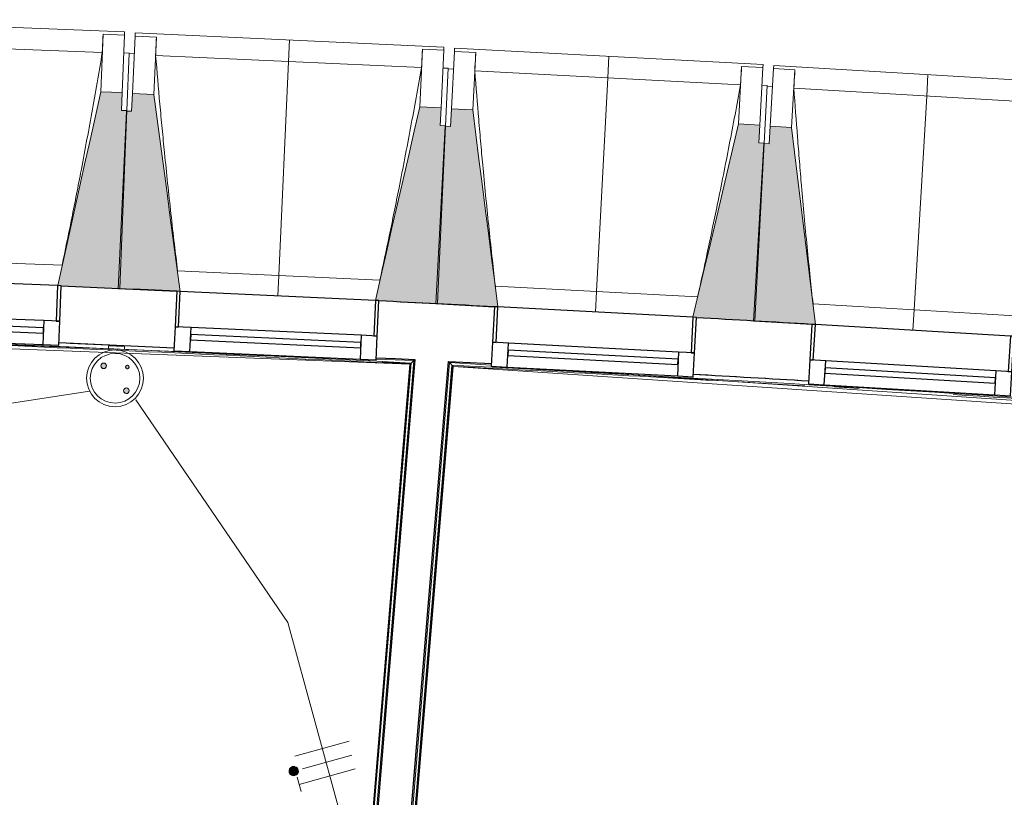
# Model space of a CAD drawing. Header units: millimetres. Extents: x -2845 to 74565, y -36590 to 13748.
# Tile 49 of 53: x 37660 to 40433, y -15666 to -13477. Entities that reach past the tile are written whole.
import ezdxf

# ---------------------------------------------------------------- set-up
doc = ezdxf.new("R2010")
doc.units = ezdxf.units.MM
for name, color, linetype, lineweight in [('A-DETL-GENF', 7, 'Continuous', 18), ('A-FLOR-HRAL', 7, 'Continuous', 18), ('A-GENM', 7, 'Continuous', 18), ('A-GLAZ', 7, 'Continuous', 25), ('A-WALL', 7, 'Continuous', 25), ('CABLES', 7, 'Continuous', 18), ('I-WALL', 7, 'Continuous', 25), ('INSTAL ELECTRIQUE', 7, 'Continuous', 18), ('S-BEAM', 7, 'Continuous', 18)]:
    doc.layers.add(name, color=color, linetype=linetype, lineweight=lineweight)

# ---------------------------------------------------------------- blocks, each defined once
blk = doc.blocks.new('20_MUR PREFA_01 - Type 1-3119337-2021_015_1111_DCE_1_50_N0 FINI_CFO_PCN')
at = {"layer": 'A-GENM'}
for p, q in [((0, 722.1), (0, 661.4)), ((0, 661.4), (0, 58.5)), ((0, 0.7), (0, 58.5))]:
    blk.add_line(p, q, dxfattribs=at)
blk = doc.blocks.new('B02_DC_STR_rvt-1-2021_015_1111_DCE_1_50_N0 FINI_CFO_PCN')
at = {"layer": 'S-BEAM', "lineweight": 5, "true_color": 0x787878}
for points in [[(-15227.6, -14232.9), (-15207.8, -13732.4), (-15222.8, -13731.8), (-15220.8, -13681.8), (-15280.8, -13679.5), (-15402.3, -14225.3), (-15392.4, -14225.7), (-15392.4, -14226.4), (-15341.6, -14228.4)], [(-15067.1, -14241.8), (-15067.1, -14241.1), (-15057.3, -14241.1), (-15131.7, -13687.4), (-15191.7, -13684.6), (-15194, -13734.5), (-15208.9, -13733.9), (-15231.9, -14234.2), (-15071.7, -14241.6)], [(-14332.9, -14275.6), (-14309.9, -13775.2), (-14324.9, -13774.5), (-14322.6, -13724.5), (-14382.5, -13721.8), (-14507.6, -14266.8), (-14497.7, -14267.3), (-14497.7, -14268), (-14390.9, -14272.9)], [(-14172.5, -14285.5), (-14172.5, -14284.8), (-14162.7, -14284.8), (-14233.5, -13730.6), (-14293.4, -13727.5), (-14296.1, -13777.4), (-14311, -13776.6), (-14337.3, -14276.9), (-14175.5, -14285.4)], [(-13438.5, -14324), (-13412.3, -13823.8), (-13427.2, -13823), (-13424.6, -13773.1), (-13484.5, -13770), (-13613.1, -14314.2), (-13603.3, -14314.7), (-13603.3, -14315.4), (-13509.2, -14320.3)], [(-13278.2, -14335), (-13278.2, -14334.4), (-13268.4, -14334.4), (-13335.6, -13779.8), (-13395.5, -13776.3), (-13398.4, -13826.2), (-13413.4, -13825.3), (-13442.9, -14325.3), (-13279.8, -14335)]]:
    blk.add_hatch(color=8, dxfattribs=at).paths.add_polyline_path(points)
at = {"layer": 'S-BEAM'}
for p, q in [((-15214.1, -13510.8), (-16083.4, -13476.5)), ((-15274.4, -13517.5), (-15280.8, -13679.5)), ((-15274.5, -13517.7), (-15274.4, -13517.5)), ((-15274.4, -13517.5), (-15214.5, -13519.9)), ((-15214.5, -13519.9), (-15220.8, -13681.8)), ((-15214.1, -13510.8), (-15214.5, -13519.9)), ((-15191.7, -13684.6), (-15184.2, -13522.7)), ((-15184.2, -13522.7), (-15183.8, -13513.6)), ((-15184.2, -13522.7), (-15124.3, -13525.4)), ((-14314.7, -13553.6), (-15183.8, -13513.6)), ((-15131.7, -13687.4), (-15124.3, -13525.4)), ((-15124.3, -13525.4), (-15124.3, -13525.7)), ((-15276.7, -13569), (-16025.6, -13539.5)), ((-14375.1, -13559.9), (-14382.5, -13721.8)), ((-14375.1, -13559.9), (-14315.1, -13562.6)), ((-14375.1, -13560.1), (-14375.1, -13559.9)), ((-14314.7, -13553.6), (-14315.1, -13562.6)), ((-14284.9, -13565.6), (-14284.5, -13556.6)), ((-13415.7, -13602.2), (-14284.5, -13556.6)), ((-15201.4, -13570.4), (-15216.4, -13569.8)), ((-15201.4, -13570.4), (-15207.8, -13732.4)), ((-15186.5, -13572.6), (-15201.5, -13571.9)), ((-14377.7, -13611.4), (-15126.4, -13577)), ((-14315.1, -13562.6), (-14322.6, -13724.5)), ((-14293.4, -13727.5), (-14284.9, -13565.6)), ((-14284.9, -13565.6), (-14225, -13568.8)), ((-14233.5, -13730.6), (-14225, -13568.8)), ((-14225, -13568.8), (-14225, -13569)), ((-14302.5, -13613.3), (-14317.4, -13612.6)), ((-14302.5, -13613.3), (-14309.9, -13775.2)), ((-14287.6, -13615.6), (-14302.5, -13614.8)), ((-13476, -13608.1), (-13484.5, -13770)), ((-13476.1, -13608.3), (-13476, -13608.1)), ((-13476, -13608.1), (-13416.1, -13611.2)), ((-13416.1, -13611.2), (-13424.6, -13773.1)), ((-13415.7, -13602.2), (-13416.1, -13611.2)), ((-13395.5, -13776.3), (-13385.9, -13614.4)), ((-13385.9, -13614.4), (-13385.4, -13605.4)), ((-13385.9, -13614.4), (-13326, -13618)), ((-12516.9, -13656.7), (-13385.4, -13605.4)), ((-13479, -13659.6), (-14227.5, -13620.3)), ((-13335.6, -13779.8), (-13326, -13618)), ((-13326, -13618), (-13326, -13618.2)), ((-13403.8, -13662), (-13418.7, -13661.2)), ((-13403.8, -13662), (-13412.3, -13823.8)), ((-13388.9, -13664.4), (-13403.9, -13663.5)), ((-12580.6, -13713.6), (-13328.8, -13669.5)), ((-15220.8, -13681.8), (-15280.8, -13679.5)), ((-15222.8, -13731.8), (-15220.8, -13681.8)), ((-15191.7, -13684.6), (-15194, -13734.5)), ((-15131.7, -13687.4), (-15191.7, -13684.6)), ((-14322.6, -13724.5), (-14382.5, -13721.8)), ((-14324.9, -13774.5), (-14322.6, -13724.5)), ((-15208.9, -13733.9), (-15231.9, -14234.2)), ((-15227.6, -14232.9), (-15207.8, -13732.4)), ((-15207.8, -13732.4), (-15222.8, -13731.8)), ((-15194, -13734.5), (-15208.9, -13733.9)), ((-14293.4, -13727.5), (-14296.1, -13777.4)), ((-14233.5, -13730.6), (-14293.4, -13727.5)), ((-14311, -13776.6), (-14337.3, -14276.9)), ((-14332.9, -14275.6), (-14309.9, -13775.2)), ((-14309.9, -13775.2), (-14324.9, -13774.5)), ((-14296.1, -13777.4), (-14311, -13776.6)), ((-13424.6, -13773.1), (-13484.5, -13770)), ((-13427.2, -13823), (-13424.6, -13773.1)), ((-13395.5, -13776.3), (-13398.4, -13826.2)), ((-13335.6, -13779.8), (-13395.5, -13776.3)), ((-13413.4, -13825.3), (-13442.9, -14325.3)), ((-13438.5, -14324), (-13412.3, -13823.8)), ((-13412.3, -13823.8), (-13427.2, -13823)), ((-13398.4, -13826.2), (-13413.4, -13825.3)), ((-15959.9, -14145.5), (-15389.9, -14168)), ((-15064.7, -14183.4), (-14494.8, -14209.6)), ((-15392.5, -14226.4), (-15227.6, -14232.9)), ((-15231.9, -14234.2), (-15067.1, -14241.8)), ((-14169.7, -14227.1), (-13600, -14257)), ((-14497.8, -14268), (-14332.9, -14275.6)), ((-14337.3, -14276.9), (-14172.5, -14285.5)), ((-13275, -14276.6), (-12705.5, -14310.3)), ((-13603.4, -14315.4), (-13438.5, -14324)), ((-13442.9, -14325.3), (-13278.2, -14335))]:
    blk.add_line(p, q, dxfattribs=at)
at = {"layer": 'S-BEAM', "flags": 128}
for points in [[(-15276.7, -13568.7), (-15276.2, -13558.8), (-15275.8, -13548.5), (-15275.3, -13538.3), (-15274.9, -13528), (-15274.5, -13517.7)], [(-15124.3, -13525.7), (-15124.7, -13535.9), (-15125.1, -13546.2), (-15125.6, -13556.4), (-15126, -13566.7), (-15126.4, -13577)], [(-14377.7, -13611.4), (-14377.2, -13601.1), (-14376.7, -13590.9), (-14376.1, -13580.6), (-14375.6, -13570.4), (-14375.1, -13560.1)], [(-14225, -13569), (-14225.5, -13579.3), (-14226, -13589.5), (-14226.5, -13599.8), (-14227, -13610), (-14227.5, -13620.3)], [(-13479, -13659.6), (-13478.4, -13649.3), (-13477.8, -13639.1), (-13477.2, -13628.8), (-13476.7, -13618.6), (-13476.1, -13608.3)], [(-13326, -13618.2), (-13326.6, -13628.5), (-13327.2, -13638.7), (-13327.7, -13649), (-13328.3, -13659.2), (-13328.8, -13669.5)], [(-15280.8, -13679.5), (-15296, -13747.8), (-15311.2, -13816.1), (-15326.4, -13884.4), (-15341.6, -13952.7), (-15356.8, -14021), (-15372, -14089.4), (-15387.2, -14157.7), (-15402.3, -14225.3)], [(-15057.2, -14241.6), (-15066.5, -14172.9), (-15075.8, -14103.5), (-15085.1, -14034.2), (-15094.4, -13964.8), (-15103.8, -13895.4), (-15113.1, -13826.1), (-15122.4, -13756.7), (-15131.7, -13687.4)], [(-14382.5, -13721.8), (-14398.2, -13790), (-14413.8, -13858.2), (-14429.5, -13926.4), (-14445.1, -13994.7), (-14460.8, -14062.9), (-14476.4, -14131.1), (-14492.1, -14199.3), (-14507.6, -14266.8)], [(-14162.6, -14285.3), (-14171.4, -14216.6), (-14180.3, -14147.2), (-14189.1, -14077.8), (-14198, -14008.3), (-14206.9, -13938.9), (-14215.8, -13869.5), (-14224.6, -13800.1), (-14233.5, -13730.6)], [(-13484.5, -13770), (-13500.6, -13838.1), (-13516.7, -13906.2), (-13532.8, -13974.3), (-13548.9, -14042.4), (-13565, -14110.5), (-13581.1, -14178.6), (-13597.2, -14246.8), (-13613.1, -14314.2)], [(-13268.3, -14334.9), (-13276.6, -14266.2), (-13285.1, -14196.7), (-13293.5, -14127.2), (-13301.9, -14057.7), (-13310.3, -13988.2), (-13318.8, -13918.8), (-13327.2, -13849.3), (-13335.6, -13779.8)]]:
    blk.add_lwpolyline(points, dxfattribs=at)
at = {"layer": 'S-BEAM'}
for points, knots in [([(-15390, -14168), (-15381.3, -14126.6), (-15368.1, -14062.7), (-15350.8, -13976.1), (-15336.6, -13902.7), (-15321.7, -13823.6), (-15301.1, -13710.5), (-15286.3, -13625.7), (-15276.7, -13569)], [0.0183438, 0.0183438, 0.0183438, 0.0183438, 0.2222222, 0.3333333, 0.4444444, 0.5833333, 0.7222222, 1, 1, 1, 1]), ([(-15126.4, -13577), (-15122.6, -13622.8), (-15116.7, -13691.4), (-15108.2, -13782.9), (-15100.9, -13857.4), (-15092.8, -13937.4), (-15083.5, -14023.2), (-15074.1, -14105.2), (-15067.6, -14158.6), (-15064.6, -14183.4)], [0, 0, 0, 0, 0.2222222, 0.3333333, 0.4444444, 0.5833333, 0.7222222, 0.8611111, 0.9816328, 0.9816328, 0.9816328, 0.9816328]), ([(-14494.9, -14209.6), (-14485.9, -14168.3), (-14472.3, -14104.5), (-14454.5, -14017.9), (-14439.8, -13944.7), (-14424.4, -13865.7), (-14403, -13752.7), (-14387.7, -13668), (-14377.7, -13611.4)], [0.0183438, 0.0183438, 0.0183438, 0.0183438, 0.2222222, 0.3333333, 0.4444444, 0.5833333, 0.7222222, 1, 1, 1, 1]), ([(-14227.5, -13620.3), (-14224, -13666.1), (-14218.5, -13734.8), (-14210.6, -13826.4), (-14203.8, -13900.8), (-14196.2, -13981), (-14187.4, -14066.8), (-14178.6, -14148.9), (-14172.5, -14202.3), (-14169.6, -14227.1)], [0, 0, 0, 0, 0.2222222, 0.3333333, 0.4444444, 0.5833333, 0.7222222, 0.8611111, 0.9816328, 0.9816328, 0.9816328, 0.9816328]), ([(-13600.1, -14257), (-13590.8, -14215.8), (-13576.8, -14152), (-13558.5, -14065.6), (-13543.3, -13992.5), (-13527.4, -13913.6), (-13505.2, -13800.7), (-13489.3, -13716.1), (-13479, -13659.6)], [0.0183438, 0.0183438, 0.0183438, 0.0183438, 0.2222222, 0.3333333, 0.4444444, 0.5833333, 0.7222222, 1, 1, 1, 1]), ([(-13328.8, -13669.5), (-13325.6, -13715.3), (-13320.6, -13784.1), (-13313.3, -13875.7), (-13307, -13950.2), (-13299.9, -14030.3), (-13291.7, -14116.2), (-13283.4, -14198.4), (-13277.6, -14251.8), (-13274.9, -14276.7)], [0, 0, 0, 0, 0.2222222, 0.3333333, 0.4444444, 0.5833333, 0.7222222, 0.8611111, 0.9816328, 0.9816328, 0.9816328, 0.9816328])]:
    blk.add_open_spline(points, degree=3, knots=knots, dxfattribs=at)
at = {"layer": 'S-BEAM', "color": 5, "lineweight": 25, "true_color": 0x0000ff}
for p, rotation in [((-14782.4, -14254.9), 357.3684062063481), ((-13887.9, -14300.5), 356.9953398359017), ((-12993.7, -14351.8), 356.6222734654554)]:
    blk.add_blockref('20_MUR PREFA_01 - Type 1-3119337-2021_015_1111_DCE_1_50_N0 FINI_CFO_PCN', p, dxfattribs=dict(at, rotation=rotation))
blk = doc.blocks.new('XXX_VIDE FENETRE - 550-377501-2021_015_1111_DCE_1_50_N0 FINI_CFO_PCN')
at = {"layer": 'A-GLAZ'}
for p, q in [((-285, 0), (-285, -100)), ((-275, 0), (-285, 0)), ((275, 0), (-275, 0)), ((-275, -100), (-275, 0)), ((285, 0), (275, 0)), ((275, 0), (275, -100)), ((285, -100), (285, 0)), ((-285, -100), (-275, -100)), ((-240, -100), (-285, -100)), ((-285, -100), (-285, -167.5)), ((-240, -167.5), (-240, -100)), ((240, -100), (-240, -100)), ((240, -100), (240, -167.5)), ((285, -100), (240, -100)), ((275, -100), (285, -100)), ((285, -167.5), (285, -100)), ((-285, -167.5), (-240, -167.5)), ((-240, -167.5), (240, -167.5)), ((240, -167.5), (285, -167.5))]:
    blk.add_line(p, q, dxfattribs=at)
at = {"layer": 'A-GLAZ', "color": 173, "true_color": 0x5c63b1}
for p, q in [((240, -120), (-240, -120)), ((-240, -120), (-240, -135)), ((-240, -135), (240, -135)), ((240, -135), (240, -120))]:
    blk.add_line(p, q, dxfattribs=at)
blk = doc.blocks.new('Garde-corps - Garde-corps-505471-2021_015_1111_DCE_1_50_N0 FINI_CFO_PCN')
at = {"layer": 'A-FLOR-HRAL'}
for p, q in [((-17003.4, -14336.3), (-14802.9, -14420.9)), ((-15398.8, -14386.7), (-15375, -14387.7)), ((-15367.4, -14388), (-15258.1, -14392.8)), ((-15215.1, -14394.7), (-15074.4, -14401)), ((-14410.7, -14446.4), (-14803.3, -19179.3)), ((-14409, -14444.9), (-14801.8, -19181.1)), ((-14407.1, -14443.2), (-14800.2, -19182.9)), ((-14399.4, -14436.5), (-14594.7, -16791.1)), ((-14505.3, -14432.4), (-14399.4, -14436.5)), ((-14505.1, -14428.2), (-14396.1, -14433.6)), ((-14488.8, -14440.9), (-14409, -14444.9)), ((-14410.7, -14446.4), (-14410.7, -14446.4))]:
    blk.add_line(p, q, dxfattribs=at)
at = {"layer": 'A-FLOR-HRAL', "flags": 128}
for points in [[(-23168.9, -14284.7), (-17678.6, -14320.7), (-14410.7, -14446.4)], [(-14410.7, -14446.4), (-14410.7, -14446.4), (-14410.6, -14446.3), (-14410.5, -14446.2), (-14410.3, -14446), (-14410.1, -14445.8), (-14409.8, -14445.6), (-14409.6, -14445.4), (-14409.4, -14445.2), (-14409.2, -14445), (-14409, -14444.9)], [(-14407.1, -14443.2), (-14403.2, -14439.8), (-14399.4, -14436.5)], [(-14399.4, -14436.5), (-14399.2, -14436.4), (-14398.9, -14436.1), (-14398.5, -14435.7), (-14397.9, -14435.2), (-14397.3, -14434.7), (-14396.7, -14434.2), (-14396.1, -14433.6)]]:
    blk.add_lwpolyline(points, dxfattribs=at)
at = {"layer": 'A-FLOR-HRAL'}
for radius, start, end in [(137273, 87.112212, 89.689578), (137269.6, 87.113668, 87.605372)]:
    blk.add_arc((-21322.9, -151541.9), radius, start, end, dxfattribs=at)
blk = doc.blocks.new('Garde-corps - Garde-corps-505703-2021_015_1111_DCE_1_50_N0 FINI_CFO_PCN')
at = {"layer": 'A-FLOR-HRAL'}
for p, q in [((-14431.3, -16043.4), (-14298.4, -14441.6)), ((-14301.2, -14438.5), (-14180.9, -14444.7)), ((-14298.4, -14441.6), (-14181.1, -14449.5)), ((-14683.5, -19190.9), (-14290.3, -14450.9)), ((-14681.7, -19189.4), (-14288.8, -14452.6)), ((-14428, -16090.3), (-14291.9, -14449.1)), ((-14290.3, -14450.9), (-14288.9, -14451)), ((-14288.8, -14452.6), (-9946.8, -14744.5)), ((-14003.6, -14461.4), (-10204.3, -14716.8)), ((-13320.6, -14492.2), (-13287.6, -14494.1)), ((-13215.3, -14510.3), (-13144.8, -14514.5))]:
    blk.add_line(p, q, dxfattribs=at)
at = {"layer": 'A-FLOR-HRAL', "flags": 128}
blk.add_lwpolyline([(-14291.9, -14449.1), (-14295.2, -14445.3), (-14298.4, -14441.6)], dxfattribs=at)
at = {"layer": 'A-FLOR-HRAL'}
for radius, start, end in [(137273, 85.24477, 87.064083), (137269.6, 86.648438, 87.062717), (137283.1, 86.667186, 86.779999), (137269.6, 86.221927, 86.473789)]:
    blk.add_arc((-21322.9, -151541.9), radius, start, end, dxfattribs=at)
for points, knots in [([(-14298.4, -14441.6), (-14298.4, -14441.6), (-14298.5, -14441.6), (-14298.5, -14441.5), (-14298.6, -14441.5), (-14298.6, -14441.4), (-14298.7, -14441.3), (-14298.8, -14441.2), (-14298.9, -14441.1), (-14299, -14441), (-14299.1, -14440.9), (-14299.2, -14440.8), (-14299.3, -14440.6), (-14299.4, -14440.5), (-14299.5, -14440.4), (-14299.6, -14440.2), (-14299.8, -14440.1), (-14299.9, -14439.9), (-14300.2, -14439.6), (-14300.7, -14439.1), (-14301, -14438.7), (-14301.2, -14438.5)], [0, 0, 0, 0, 0.071429, 0.107143, 0.142857, 0.214286, 0.25, 0.285714, 0.321429, 0.357143, 0.392857, 0.428571, 0.464286, 0.5, 0.535714, 0.571429, 0.607143, 0.642857, 0.714286, 0.857143, 1, 1, 1, 1]), ([(-14288.8, -14452.6), (-14288.8, -14452.6), (-14288.8, -14452.6), (-14288.9, -14452.5), (-14289, -14452.4), (-14289.1, -14452.3), (-14289.2, -14452.1), (-14289.4, -14452), (-14289.6, -14451.8), (-14289.8, -14451.5), (-14289.9, -14451.4), (-14290.1, -14451.1), (-14290.2, -14451), (-14290.3, -14450.9)], [0.075, 0.075, 0.075, 0.075, 0.15, 0.2125, 0.275, 0.35, 0.425, 0.5, 0.6, 0.7, 0.775, 0.85, 1, 1, 1, 1])]:
    blk.add_open_spline(points, degree=3, knots=knots, dxfattribs=at)
blk = doc.blocks.new('B02_ARC_rvt-1-2021_015_1111_DCE_1_50_N0 FINI_CFO_PCN')
at = {"layer": 'A-WALL'}
for p, q in [((-14396.1, -14433.6), (-14790.9, -19193.9)), ((-14696.3, -19201.7), (-14301.2, -14438.5))]:
    blk.add_line(p, q, dxfattribs=at)
at = {"layer": 'I-WALL', "flags": 128}
for points in [[(-14505.1, -14428.2), (-14450.6, -14430.9), (-14396.1, -14433.6)], [(-14301.2, -14438.5), (-14241, -14441.6), (-14180.9, -14444.7)]]:
    blk.add_lwpolyline(points, dxfattribs=at)
at = {"layer": 'I-WALL'}
for radius, start, end in [(137443.1, 87.391247, 87.527013), (137443.1, 87.017865, 87.153631), (137443.1, 86.644484, 86.78025), (137283.1, 87.391274, 87.526763), (137283.1, 86.644509, 86.779999)]:
    blk.add_arc((-21322.9, -151541.9), radius, start, end, dxfattribs=at)
at = {"layer": 'A-FLOR-HRAL', "lineweight": 18}
for name in ['Garde-corps - Garde-corps-505471-2021_015_1111_DCE_1_50_N0 FINI_CFO_PCN', 'Garde-corps - Garde-corps-505703-2021_015_1111_DCE_1_50_N0 FINI_CFO_PCN']:
    blk.add_blockref(name, (0, 0), dxfattribs=at)
at = {"layer": 'A-GLAZ', "lineweight": 18}
for p, rotation in [((-15677.2, -14214.5), 357.7414725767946), ((-14782.4, -14254.2), 357.3684062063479), ((-13887.9, -14299.8), 356.9953398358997), ((-12993.7, -14351.2), 356.6222734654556)]:
    blk.add_blockref('XXX_VIDE FENETRE - 550-377501-2021_015_1111_DCE_1_50_N0 FINI_CFO_PCN', p, dxfattribs=dict(at, rotation=rotation))
blk = doc.blocks.new('603_1POSTE_CLS_PUI_LEGRAND - PC 2P_T 230V_45_-V27-2021_015_1111_DCE_1_50_N0 FINI_CFO_PCN')
at = {"layer": 'A-DETL-GENF'}
h = blk.add_hatch(color=256, dxfattribs=at)
h.paths.add_polyline_path([(33.6, -132.9), (37.5, -131.9), (40.4, -129), (41.4, -125.1), (40.4, -121.2), (37.5, -118.3), (33.6, -117.3), (31.6, -117.5), (28, -119.5), (26, -123.1), (26, -127.1), (26.8, -129), (29.7, -131.9), (31.6, -132.6)])
h.paths.add_polyline_path([(33.2, -63.3), (35.7, -62.6), (37.6, -60.8), (38.1, -57), (35.7, -53.9), (31.9, -53.4), (28.9, -55.8), (28.4, -57), (28.9, -60.8), (31.9, -63.1)])
h.paths.add_polyline_path([(-33.6, -65.7), (-31.6, -65.5), (-28, -63.5), (-26.8, -61.8), (-25.8, -57.9), (-26.8, -54), (-29.7, -51.1), (-33.7, -50.1), (-37.5, -51.1), (-40.4, -54), (-41.4, -57.9), (-40.4, -61.8), (-37.5, -64.7)])
for centre, radius in [((0, -91.5), 80), ((0, -91.5), 70), ((-33.6, -57.9), 7.82), ((33.2, -58.3), 5), ((33.6, -125.1), 7.82)]:
    blk.add_circle(centre, radius, dxfattribs=at)
for centre, radius, start, end in [((-33.6, -57.9), 7.82, 360, 180), ((33.2, -58.3), 5, 360, 180), ((-33.6, -57.9), 7.82, 180, 360), ((33.2, -58.3), 5, 180, 360), ((33.6, -125.1), 7.82, 360, 180), ((33.6, -125.1), 7.82, 180, 360)]:
    blk.add_arc(centre, radius, start, end, dxfattribs=at)
blk = doc.blocks.new('Legrand_Mosaic_link_prise_2P_T_FB_surface_2_mod_blanc_077145L - Legrand_Mosaic_link_prise_2P_T_FB_surface_2_mod_blanc_077145L-V28-2021_015_1111_DCE_1_50_N0 FINI_CFO_PCN')
at = {"layer": 'INSTAL ELECTRIQUE'}
for p, q in [((-15259.1, -14394.6), (-15259.5, -14402.6)), ((-15214.6, -14404.7), (-15259.5, -14402.6)), ((-15259.1, -14394.6), (-15214.2, -14396.7)), ((-15258.1, -14392.8), (-15258.1, -14394.7)), ((-15215.1, -14394.7), (-15215.2, -14396.6)), ((-15214.6, -14404.7), (-15214.2, -14396.7))]:
    blk.add_line(p, q, dxfattribs=at)
at = {"layer": 'INSTAL ELECTRIQUE', "flags": 128}
for points in [[(-15229, -14404.2), (-15229.1, -14404.2), (-15229.2, -14404.2), (-15229.2, -14404.2), (-15229.3, -14404.2), (-15229.4, -14404.2), (-15229.5, -14404.1), (-15229.6, -14404.1), (-15229.6, -14404.1), (-15229.7, -14404)], [(-15228.2, -14404.1), (-15228.3, -14404.1), (-15228.4, -14404.2), (-15228.5, -14404.2), (-15228.5, -14404.2), (-15228.6, -14404.2), (-15228.7, -14404.2), (-15228.8, -14404.2), (-15228.9, -14404.2), (-15229, -14404.2), (-15229, -14404.2)]]:
    blk.add_lwpolyline(points, dxfattribs=at)
blk = doc.blocks.new('Fil - COCHE DE FIL_PE_SYMBOLE-4085576-2021_015_1111_DCE_1_50_N0 FINI_CFO_PCN')
at = {"layer": 'CABLES', "lineweight": 9}
for p, q in [((-0.42, 1.8), (0.42, 1.8)), ((0, 1.8), (0, -1.48))]:
    blk.add_line(p, q, dxfattribs=at)
blk = doc.blocks.new('Fil - Coche de fil circulaire-323115-2021_015_1111_DCE_1_50_N0 FINI_CFO_PCN')
at = {"layer": 'CABLES', "lineweight": 9}
blk.add_hatch(color=256, dxfattribs=at).paths.add_polyline_path([(0.235, 2.023), (0.193, 2.078), (0.139, 2.12), (0.075, 2.147), (0.006, 2.156), (-0.062, 2.147), (-0.126, 2.12), (-0.181, 2.078), (-0.223, 2.023), (-0.249, 1.96), (-0.258, 1.891), (-0.249, 1.823), (-0.223, 1.759), (-0.181, 1.704), (-0.126, 1.662), (-0.062, 1.636), (0.006, 1.627), (0.075, 1.636), (0.139, 1.662), (0.193, 1.704), (0.235, 1.759), (0.262, 1.823), (0.271, 1.891), (0.262, 1.96)])
blk.add_line((0, 1.371), (0, -1.507), dxfattribs=at)
for start, end in [(360, 180), (180, 360)]:
    blk.add_arc((0.006, 1.891), 0.265, start, end, dxfattribs=at)
blk = doc.blocks.new('Fil - Coche de fil long-323512-2021_015_1111_DCE_1_50_N0 FINI_CFO_PCN')
at = {"layer": 'CABLES', "lineweight": 9}
blk.add_line((0, 1.605), (0, -1.57), dxfattribs=at)
blk = doc.blocks.new('B02_ELE_rvt-1-2021_015_1111_DCE_1_50_N0 FINI_CFO_PCN')
at = {"layer": 'CABLES', "flags": 128}
for points in [[(-15312.9, -14522.2), (-15843.7, -14603.7), (-16442.2, -14582.8), (-16964.2, -14464.8)], [(-15182, -14546.9), (-14754.5, -15173.6), (-14601.7, -15729.6), (-14663.7, -16726.5)]]:
    blk.add_lwpolyline(points, dxfattribs=at)
at = {"layer": 'CABLES', "lineweight": 18, "xscale": 49.99999999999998, "yscale": 49.99999999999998, "zscale": 49.99999999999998, "rotation": 105.3689808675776}
for name, p in [('Fil - Coche de fil long-323512-2021_015_1111_DCE_1_50_N0 FINI_CFO_PCN', (-14656.8, -15529.1)), ('Fil - Coche de fil circulaire-323115-2021_015_1111_DCE_1_50_N0 FINI_CFO_PCN', (-14646.3, -15567.4)), ('Fil - COCHE DE FIL_PE_SYMBOLE-4085576-2021_015_1111_DCE_1_50_N0 FINI_CFO_PCN', (-14635.8, -15605.6))]:
    blk.add_blockref(name, p, dxfattribs=at)
at = {"layer": 'INSTAL ELECTRIQUE', "color": 253, "lineweight": 18, "true_color": 0xaaaaaa, "rotation": 357.3684062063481}
blk.add_blockref('603_1POSTE_CLS_PUI_LEGRAND - PC 2P_T 230V_45_-V27-2021_015_1111_DCE_1_50_N0 FINI_CFO_PCN', (-15236.6, -14394.7), dxfattribs=at)
at = {"layer": 'INSTAL ELECTRIQUE', "color": 253, "lineweight": 18, "true_color": 0xaaaaaa}
blk.add_blockref('Legrand_Mosaic_link_prise_2P_T_FB_surface_2_mod_blanc_077145L - Legrand_Mosaic_link_prise_2P_T_FB_surface_2_mod_blanc_077145L-V28-2021_015_1111_DCE_1_50_N0 FINI_CFO_PCN', (0, 0), dxfattribs=at)

msp = doc.modelspace()

# ---------------------------------------------------------------- block references
at = {"lineweight": 5}
for name in ['B02_DC_STR_rvt-1-2021_015_1111_DCE_1_50_N0 FINI_CFO_PCN', 'B02_ARC_rvt-1-2021_015_1111_DCE_1_50_N0 FINI_CFO_PCN', 'B02_ELE_rvt-1-2021_015_1111_DCE_1_50_N0 FINI_CFO_PCN']:
    msp.add_blockref(name, (53169.3, 0), dxfattribs=at)

doc.saveas('drawing.dxf')
